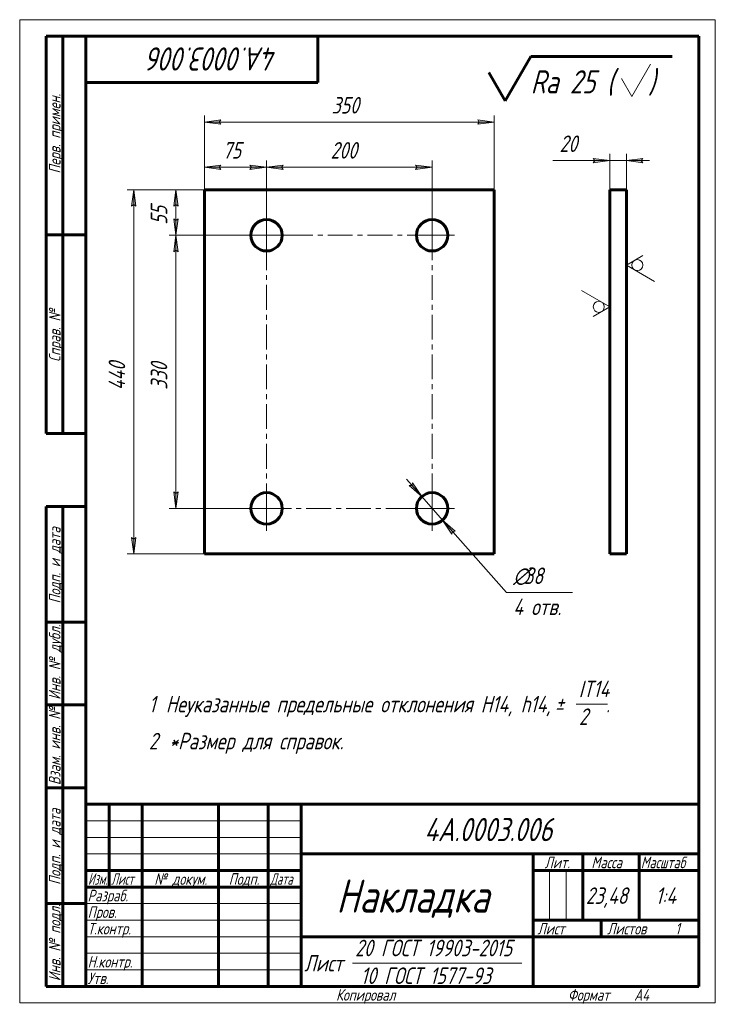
# Model space of a CAD drawing. Header units: millimetres. Extents: x 0 to 210, y 0 to 297.
import ezdxf

# ---------------------------------------------------------------- set-up
doc = ezdxf.new("R2010")
doc.units = ezdxf.units.MM
for name, pattern in [('K5LT_AXLED', [12, 7.5, -1.5, 1.5, -1.5]), ('K5LT_BASIC', [0]), ('K5LT_THIN', [0])]:
    doc.linetypes.add(name, pattern=pattern)
doc.layers.add('Системный слой', color=7, linetype='Continuous')
doc.layers.add('Системный слой (1)', color=7, linetype='Continuous', true_color=0x6c6c6c)
doc.styles.add('KDIMTEXTSTYLE', font='GOST_AU.SHX', dxfattribs={"width": 0.96, "oblique": 15, "height": 5})
doc.styles.add('KTEXTSTYLE', font='GOST_AU.SHX', dxfattribs={"width": 0.96, "height": 5})
doc.dimstyles.new('KDIMSTYLE (0.25)', dxfattribs={"dimtxt": 5, "dimasz": 1, "dimexe": 2, "dimexo": 0, "dimgap": 1, "dimtad": 1, "dimlfac": 4, "dimtxsty": 'KDIMTEXTSTYLE', "dimsah": 1, "dimcen": 0, "dimdle": 1, "dimadec": 0, "dimazin": 0, "dimtfac": 0.667, "dimtmove": 0, "dimatfit": 3, "dimfxl": 1, "dimtvp": 1, "dimtolj": 1, "dimtzin": 0, "dimarcsym": 0})

# ---------------------------------------------------------------- blocks, each defined once
blk = doc.blocks.new('D0')
at = {"layer": 'Системный слой (1)'}
for points in [[(121.37, 152.94), (118.55, 157.13), (118.39, 156.32), (117.57, 156.26)], [(131.46, 142.51), (127.66, 145.82), (130.48, 141.64), (130.64, 142.45)]]:
    blk.add_hatch(color=7, dxfattribs=at).paths.add_polyline_path(points)
at = {"layer": 'Системный слой (1)', "color": 7, "linetype": 'K5LT_THIN', "lineweight": 18}
for p, q in [((121.37, 152.94), (116.73, 158.19)), ((118.39, 156.32), (117.57, 156.26)), ((117.57, 156.26), (121.37, 152.94)), ((118.55, 157.13), (118.39, 156.32)), ((121.37, 152.94), (118.55, 157.13)), ((121.37, 152.94), (127.66, 145.82)), ((127.66, 145.82), (130.48, 141.64)), ((131.46, 142.51), (127.66, 145.82)), ((127.66, 145.82), (132.29, 140.58)), ((127.66, 145.82), (147, 123.93)), ((130.48, 141.64), (130.64, 142.45)), ((130.64, 142.45), (131.46, 142.51))]:
    blk.add_line(p, q, dxfattribs=at)
blk.add_wipeout([(149, 115.55), (149, 132.32), (164.24, 132.32), (164.24, 115.55)]).dxf.layer = 'Системный слой (1)'
blk.add_line((147, 123.93), (166.87, 123.93), dxfattribs=at)
at = {"layer": 'Системный слой (1)', "color": 7, "char_height": 5, "attachment_point": 1, "style": 'KTEXTSTYLE'}
for s, insert in [('\\H5.0;\\W1.000;\\Q15;\\Q15;\\W0.965;∅', (149, 131.52)), ('\\H5.0;\\W1.000;\\Q15;\\Q15;\\W0.965;38', (152.31, 131.52)), ('\\H5.0;\\W1.000;\\Q15;\\Q15;\\W0.965;4 отв.', (149, 122.14))]:
    blk.add_mtext(s, dxfattribs=dict(at, insert=insert))
blk = doc.blocks.new('KDIMARROW_01')
at = {"layer": 'Системный слой'}
blk.add_hatch(color=0, dxfattribs=at).paths.add_polyline_path([(0, 0), (-5, 0.66), (-4.5, 0), (-5, -0.66)])
at = {"layer": 'Системный слой', "color": 0, "linetype": 'K5LT_THIN', "lineweight": 18}
for p, q in [((-4.5, 0), (-5, 0.66)), ((-5, 0.66), (0, 0)), ((0, 0), (-5, -0.66)), ((-5, -0.66), (-4.5, 0)), ((0, 0), (-1, 0))]:
    blk.add_line(p, q, dxfattribs=at)
blk = doc.blocks.new('D1')
at = {"layer": 'Системный слой (1)'}
for points in [[(60.26, 266.06), (60.76, 266.72), (55.76, 266.06), (60.76, 265.4)], [(143.26, 266.06), (138.26, 266.72), (138.76, 266.06), (138.26, 265.4)]]:
    blk.add_hatch(color=7, dxfattribs=at).paths.add_polyline_path(points)
at = {"layer": 'Системный слой (1)', "color": 7, "linetype": 'K5LT_THIN', "lineweight": 18}
for p, q in [((55.76, 245.63), (55.76, 268.06)), ((143.26, 245.63), (143.26, 268.06)), ((55.76, 266.06), (60.76, 266.72)), ((60.76, 265.4), (55.76, 266.06)), ((60.76, 266.72), (60.26, 266.06)), ((60.26, 266.06), (60.76, 265.4)), ((138.76, 266.06), (138.26, 266.72)), ((138.26, 266.72), (143.26, 266.06)), ((143.26, 266.06), (138.26, 265.4)), ((138.26, 265.4), (138.76, 266.06))]:
    blk.add_line(p, q, dxfattribs=at)
blk.add_wipeout([(94.17, 267.06), (94.17, 274.44), (104.43, 274.44), (104.43, 267.06)]).dxf.layer = 'Системный слой (1)'
blk.add_line((143.26, 266.06), (55.76, 266.06), dxfattribs=at)
at = {"layer": 'Системный слой (1)', "color": 7, "insert": (94.17, 273.65), "char_height": 5, "attachment_point": 1, "style": 'KTEXTSTYLE'}
blk.add_mtext('\\H5.0;\\W1.000;\\Q15;\\Q15;\\W0.965;350', dxfattribs=at)
blk = doc.blocks.new('D2')
at = {"layer": 'Системный слой (1)'}
for points in [[(79.51, 251.78), (79.01, 252.44), (79.51, 253.1), (74.51, 252.44)], [(119.51, 251.78), (124.51, 252.44), (119.51, 253.1), (120.01, 252.44)]]:
    blk.add_hatch(color=7, dxfattribs=at).paths.add_polyline_path(points)
at = {"layer": 'Системный слой (1)', "color": 7, "linetype": 'K5LT_THIN', "lineweight": 18}
for p, q in [((74.51, 231.88), (74.51, 254.44)), ((74.51, 252.44), (79.51, 253.1)), ((79.51, 253.1), (79.01, 252.44)), ((120.01, 252.44), (119.51, 253.1)), ((119.51, 253.1), (124.51, 252.44)), ((124.51, 231.88), (124.51, 254.44)), ((79.51, 251.78), (74.51, 252.44)), ((79.01, 252.44), (79.51, 251.78)), ((124.51, 252.44), (119.51, 251.78)), ((119.51, 251.78), (120.01, 252.44))]:
    blk.add_line(p, q, dxfattribs=at)
blk.add_wipeout([(93.84, 253.44), (93.84, 260.82), (104.73, 260.82), (104.73, 253.44)]).dxf.layer = 'Системный слой (1)'
blk.add_line((74.51, 252.44), (124.51, 252.44), dxfattribs=at)
at = {"layer": 'Системный слой (1)', "color": 7, "insert": (93.84, 260.03), "char_height": 5, "attachment_point": 1, "style": 'KTEXTSTYLE'}
blk.add_mtext('\\H5.0;\\W1.000;\\Q15;\\Q15;\\W0.965;200', dxfattribs=at)
blk = doc.blocks.new('D3')
at = {"layer": 'Системный слой (1)'}
for points in [[(35.1, 240.63), (34.44, 245.63), (33.78, 240.63), (34.44, 241.13)], [(34.44, 135.63), (35.1, 140.63), (34.44, 140.13), (33.78, 140.63)]]:
    blk.add_hatch(color=7, dxfattribs=at).paths.add_polyline_path(points)
at = {"layer": 'Системный слой (1)', "color": 7, "linetype": 'K5LT_THIN', "lineweight": 18}
for p, q in [((55.76, 245.63), (32.44, 245.63)), ((33.78, 240.63), (34.44, 245.63)), ((34.44, 245.63), (35.1, 240.63)), ((34.44, 241.13), (33.78, 240.63)), ((35.1, 240.63), (34.44, 241.13)), ((34.44, 135.63), (33.78, 140.63)), ((33.78, 140.63), (34.44, 140.13)), ((34.44, 140.13), (35.1, 140.63)), ((35.1, 140.63), (34.44, 135.63)), ((55.76, 135.63), (32.44, 135.63))]:
    blk.add_line(p, q, dxfattribs=at)
blk.add_wipeout([(33.44, 185.09), (26.06, 185.09), (26.06, 195.73), (33.44, 195.73)]).dxf.layer = 'Системный слой (1)'
blk.add_line((34.44, 245.63), (34.44, 135.63), dxfattribs=at)
at = {"layer": 'Системный слой (1)', "color": 7, "insert": (26.85, 185.09), "char_height": 5, "attachment_point": 1, "rotation": 90, "style": 'KTEXTSTYLE'}
blk.add_mtext('\\H5.0;\\W1.000;\\Q15;\\Q15;\\W0.965;440', dxfattribs=at)
blk = doc.blocks.new('D4')
at = {"layer": 'Системный слой (1)'}
for points in [[(47.8, 226.88), (47.14, 231.88), (46.49, 226.88), (47.14, 227.38)], [(47.14, 149.38), (47.8, 154.38), (47.14, 153.88), (46.49, 154.38)]]:
    blk.add_hatch(color=7, dxfattribs=at).paths.add_polyline_path(points)
at = {"layer": 'Системный слой (1)', "color": 7, "linetype": 'K5LT_THIN', "lineweight": 18}
for p, q in [((74.51, 231.88), (45.14, 231.88)), ((46.49, 226.88), (47.14, 231.88)), ((47.14, 231.88), (47.8, 226.88)), ((47.14, 227.38), (46.49, 226.88)), ((47.8, 226.88), (47.14, 227.38)), ((47.14, 149.38), (46.49, 154.38)), ((46.49, 154.38), (47.14, 153.88)), ((47.14, 153.88), (47.8, 154.38)), ((47.8, 154.38), (47.14, 149.38)), ((74.51, 149.38), (45.14, 149.38))]:
    blk.add_line(p, q, dxfattribs=at)
blk.add_wipeout([(46.14, 185.23), (38.76, 185.23), (38.76, 195.61), (46.14, 195.61)]).dxf.layer = 'Системный слой (1)'
blk.add_line((47.14, 231.88), (47.14, 149.38), dxfattribs=at)
at = {"layer": 'Системный слой (1)', "color": 7, "insert": (39.56, 185.23), "char_height": 5, "attachment_point": 1, "rotation": 90, "style": 'KTEXTSTYLE'}
blk.add_mtext('\\H5.0;\\W1.000;\\Q15;\\Q15;\\W0.965;330', dxfattribs=at)
blk = doc.blocks.new('D5')
at = {"layer": 'Системный слой (1)', "color": 7, "linetype": 'K5LT_THIN', "lineweight": 18}
for p, q in [((55.76, 245.63), (45.14, 245.63)), ((74.51, 231.88), (45.14, 231.88))]:
    blk.add_line(p, q, dxfattribs=at)
blk.add_wipeout([(46.14, 235.07), (38.76, 235.07), (38.76, 242.15), (46.14, 242.15)]).dxf.layer = 'Системный слой (1)'
at = {"layer": 'Системный слой (1)'}
for points in [[(47.8, 240.63), (47.14, 245.63), (46.49, 240.63), (47.14, 241.13)], [(47.14, 231.88), (47.8, 236.88), (47.14, 236.38), (46.49, 236.88)]]:
    blk.add_hatch(color=7, dxfattribs=at).paths.add_polyline_path(points)
at = {"layer": 'Системный слой (1)', "color": 7, "linetype": 'K5LT_THIN', "lineweight": 18}
for p, q in [((46.49, 240.63), (47.14, 245.63)), ((47.14, 245.63), (47.8, 240.63)), ((47.14, 245.63), (47.14, 231.88)), ((47.14, 241.13), (46.49, 240.63)), ((47.8, 240.63), (47.14, 241.13)), ((47.14, 231.88), (46.49, 236.88)), ((46.49, 236.88), (47.14, 236.38)), ((47.14, 236.38), (47.8, 236.88)), ((47.8, 236.88), (47.14, 231.88))]:
    blk.add_line(p, q, dxfattribs=at)
at = {"layer": 'Системный слой (1)', "color": 7, "insert": (39.56, 235.07), "char_height": 5, "attachment_point": 1, "rotation": 90, "style": 'KTEXTSTYLE'}
blk.add_mtext('\\H5.0;\\W1.000;\\Q15;\\Q15;\\W0.965;55', dxfattribs=at)
blk = doc.blocks.new('D6')
at = {"layer": 'Системный слой (1)', "color": 7, "linetype": 'K5LT_THIN', "lineweight": 18}
for p, q in [((55.76, 245.63), (55.76, 254.44)), ((74.51, 231.88), (74.51, 254.44))]:
    blk.add_line(p, q, dxfattribs=at)
blk.add_wipeout([(61.25, 253.44), (61.25, 260.82), (68.71, 260.82), (68.71, 253.44)]).dxf.layer = 'Системный слой (1)'
at = {"layer": 'Системный слой (1)'}
for points in [[(60.76, 251.78), (60.26, 252.44), (60.76, 253.1), (55.76, 252.44)], [(69.51, 251.78), (74.51, 252.44), (69.51, 253.1), (70.01, 252.44)]]:
    blk.add_hatch(color=7, dxfattribs=at).paths.add_polyline_path(points)
at = {"layer": 'Системный слой (1)', "color": 7, "linetype": 'K5LT_THIN', "lineweight": 18}
for p, q in [((55.76, 252.44), (60.76, 253.1)), ((60.76, 253.1), (60.26, 252.44)), ((70.01, 252.44), (69.51, 253.1)), ((69.51, 253.1), (74.51, 252.44)), ((60.76, 251.78), (55.76, 252.44)), ((55.76, 252.44), (74.51, 252.44)), ((60.26, 252.44), (60.76, 251.78)), ((74.51, 252.44), (69.51, 251.78)), ((69.51, 251.78), (70.01, 252.44))]:
    blk.add_line(p, q, dxfattribs=at)
at = {"layer": 'Системный слой (1)', "color": 7, "insert": (61.25, 260.03), "char_height": 5, "attachment_point": 1, "style": 'KTEXTSTYLE'}
blk.add_mtext('\\H5.0;\\W1.000;\\Q15;\\Q15;\\W0.965;75', dxfattribs=at)
blk = doc.blocks.new('U0')
at = {"layer": 'Системный слой (1)', "color": 30, "linetype": 'K5LT_AXLED', "lineweight": 18, "true_color": 0xff8000}
for q in [(74.51, 233.88), (67.76, 149.38), (129.61, 149.38), (74.51, 142.63)]:
    blk.add_line((74.51, 149.38), q, dxfattribs=at)
blk = doc.blocks.new('U1')
at = {"layer": 'Системный слой (1)', "color": 30, "linetype": 'K5LT_AXLED', "lineweight": 18, "true_color": 0xff8000}
for q in [(74.51, 238.63), (67.76, 231.88), (81.26, 231.88), (74.51, 225.13)]:
    blk.add_line((74.51, 231.88), q, dxfattribs=at)
blk = doc.blocks.new('U2')
at = {"layer": 'Системный слой (1)', "color": 30, "linetype": 'K5LT_AXLED', "lineweight": 18, "true_color": 0xff8000}
for q in [(124.51, 156.13), (117.76, 149.38), (131.26, 149.38), (124.51, 142.63)]:
    blk.add_line((124.51, 149.38), q, dxfattribs=at)
blk = doc.blocks.new('U3')
at = {"layer": 'Системный слой (1)', "color": 30, "linetype": 'K5LT_AXLED', "lineweight": 18, "true_color": 0xff8000}
for q in [(124.51, 238.63), (72.51, 231.88), (131.26, 231.88), (124.51, 147.38)]:
    blk.add_line((124.51, 231.88), q, dxfattribs=at)
blk = doc.blocks.new('D7')
at = {"layer": 'Системный слой (1)'}
for points in [[(178.15, 254.44), (173.15, 255.1), (173.65, 254.44), (173.15, 253.78)], [(187.65, 254.44), (188.15, 255.1), (183.15, 254.44), (188.15, 253.78)]]:
    blk.add_hatch(color=7, dxfattribs=at).paths.add_polyline_path(points)
at = {"layer": 'Системный слой (1)', "color": 7, "linetype": 'K5LT_THIN', "lineweight": 18}
for p, q in [((178.15, 245.63), (178.15, 256.44)), ((183.15, 245.63), (183.15, 256.44)), ((178.15, 254.44), (173.15, 255.1)), ((173.15, 255.1), (173.65, 254.44)), ((173.65, 254.44), (173.15, 253.78)), ((173.15, 253.78), (178.15, 254.44)), ((178.15, 254.44), (173.15, 254.44)), ((183.15, 254.44), (178.15, 254.44)), ((188.15, 255.1), (183.15, 254.44)), ((183.15, 254.44), (188.15, 253.78)), ((183.15, 254.44), (190.15, 254.44)), ((187.65, 254.44), (188.15, 255.1)), ((188.15, 253.78), (187.65, 254.44))]:
    blk.add_line(p, q, dxfattribs=at)
blk.add_wipeout([(162.98, 255.44), (162.98, 262.82), (170.82, 262.82), (170.82, 255.44)]).dxf.layer = 'Системный слой (1)'
for p, q in [((173.15, 254.44), (160.98, 254.44)), ((178.15, 254.44), (171.15, 254.44))]:
    blk.add_line(p, q, dxfattribs=at)
at = {"layer": 'Системный слой (1)', "color": 7, "insert": (162.98, 262.03), "char_height": 5, "attachment_point": 1, "style": 'KTEXTSTYLE'}
blk.add_mtext('\\H5.0;\\W1.000;\\Q15;\\Q15;\\W0.965;20', dxfattribs=at)
blk = doc.blocks.new('U4')
at = {"layer": 'Системный слой (1)', "color": 7, "linetype": 'K5LT_THIN', "lineweight": 18}
for p, q in [((178.15, 210.27), (169.65, 215.18)), ((173.15, 207.38), (178.15, 210.27))]:
    blk.add_line(p, q, dxfattribs=at)
blk.add_arc((174.82, 210.27), 1.67, 0, 360, dxfattribs=at)
blk = doc.blocks.new('U5')
at = {"layer": 'Системный слой (1)', "color": 7, "linetype": 'K5LT_THIN', "lineweight": 18}
for p, q in [((188.15, 225.75), (183.15, 222.86)), ((183.15, 222.86), (191.65, 217.95))]:
    blk.add_line(p, q, dxfattribs=at)
blk.add_arc((186.48, 222.86), 1.67, 0, 360, dxfattribs=at)
blk = doc.blocks.new('U6')
at = {"color": 7, "linetype": 'K5LT_THIN', "lineweight": 18}
for p, q in [((0, 0), (0, 297)), ((0, 297), (210, 297)), ((210, 297), (210, 0)), ((20, 55), (85, 55)), ((20, 50), (85, 50)), ((20, 45), (85, 45)), ((159.96, 25), (159.96, 40)), ((164.98, 25), (164.98, 40)), ((20, 30), (85, 30)), ((20, 25), (85, 25)), ((20, 20), (85, 20)), ((20, 15), (85, 15)), ((100.5, 12), (151.56, 12)), ((20, 10), (85, 10)), ((210, 0), (0, 0))]:
    blk.add_line(p, q, dxfattribs=at)
at = {"color": 150, "linetype": 'K5LT_BASIC', "lineweight": 60, "true_color": 0x0080ff}
for p, q in [((8, 172), (8, 292)), ((20, 292), (8, 292)), ((13, 172), (13, 292)), ((20, 5), (20, 292)), ((20, 292), (205, 292)), ((90, 292), (90, 278)), ((205, 292), (205, 5)), ((90, 278), (20, 278)), ((20, 232), (8, 232)), ((20, 172), (8, 172)), ((8, 5), (8, 150)), ((20, 150), (8, 150)), ((13, 5), (13, 150)), ((20, 115), (8, 115)), ((20, 90), (8, 90)), ((20, 65), (8, 65)), ((20, 60), (205, 60)), ((20, 5), (20, 60)), ((27, 35), (27, 60)), ((37, 5), (37, 60)), ((60, 5), (60, 60)), ((75, 5), (75, 60)), ((85, 5), (85, 60)), ((85, 45), (205, 45)), ((155, 5), (155, 45)), ((170, 25), (170, 45)), ((187, 25), (187, 45)), ((20, 40), (85, 40)), ((155, 40), (170, 40)), ((170, 40), (205, 40)), ((20, 35), (85, 35)), ((20, 30), (8, 30)), ((155, 25), (205, 25)), ((175.57, 20), (175.57, 25)), ((85, 20), (155, 20)), ((155, 20), (205, 20)), ((20, 5), (8, 5)), ((205, 5), (20, 5))]:
    blk.add_line(p, q, dxfattribs=at)
at = {"color": 7, "attachment_point": 1, "style": 'KTEXTSTYLE'}
for s, insert, char_height, rotation in [('\\H5.0;\\W1.000;\\Q15;\\Q15;\\W0.965;\\H7.00;4А.0003.006', (77.85, 281.64), 7, 180), ('\\H5.0;\\W1.000;\\Q15;\\Q15;\\W0.965;\\H3.50;Перв. примен.', (8.82, 250.52), 3.5, 90), ('\\H5.0;\\W1.000;\\Q15;\\Q15;\\W0.965;\\H3.50;Справ. №', (8.82, 193.63), 3.5, 90), ('\\H5.0;\\W1.000;\\Q15;\\Q15;\\W0.965;\\H3.50;Подп. и дата', (8.82, 120.66), 3.5, 90), ('\\H5.0;\\W1.000;\\Q15;\\Q15;\\W0.965;\\H3.50;Инв. № дубл.', (8.82, 91.57), 3.5, 90), ('\\H5.0;\\W1.000;\\Q15;\\Q15;\\W0.965;\\H3.50;Взам. инв. №', (8.82, 65.8), 3.5, 90), ('\\H5.0;\\W1.000;\\Q15;\\Q15;\\W0.965;\\H3.50;Подп. и дата', (8.82, 35.66), 3.5, 90), ('\\H5.0;\\W1.000;\\Q15;\\Q15;\\W0.965;\\H3.50;Инв. № подл.', (8.82, 6.57), 3.5, 90)]:
    blk.add_mtext(s, dxfattribs=dict(at, insert=insert, char_height=char_height, rotation=rotation))
for s, insert, char_height in [('\\H5.0;\\W1.000;\\Q15;\\Q15;\\W0.965;\\H7.00;4А.0003.006', (122.15, 55.86), 7), ('\\H5.0;\\W1.000;\\Q15;\\Q15;\\W0.965;\\H3.50;Лит.', (158.47, 44.18), 3.5), ('\\H5.0;\\W1.000;\\Q15;\\Q15;\\W0.965;\\H3.50;Масса', (172.58, 44.18), 3.5), ('\\H5.0;\\W1.000;\\Q15;\\Q15;\\W0.930;\\H3.50;Масштаб', (187.52, 44.18), 3.5), ('\\H5.0;\\W1.000;\\Q15;\\Q15;\\W0.784;\\H3.50;Изм.', (20.62, 39.18), 3.5), ('\\H5.0;\\W1.000;\\Q15;\\Q15;\\W0.799;\\H3.50;Лист', (27.61, 39.18), 3.5), ('\\H5.0;\\W1.000;\\Q15;\\Q15;\\W0.965;\\H3.50;№ докум.', (40.63, 39.18), 3.5), ('\\H5.0;\\W1.000;\\Q15;\\Q15;\\W0.965;\\H3.50;Подп.', (63.1, 39.18), 3.5), ('\\H5.0;\\W1.000;\\Q15;\\Q15;\\W0.799;\\H3.50;Дата', (75.61, 39.18), 3.5), ('\\H5.0;\\W1.000;\\Q15;\\Q15;\\W0.965;\\H10.00;Накладка', (95.56, 37.29), 10), ('\\H5.0;\\W1.000;\\Q15;\\Q15;\\W0.965;\\H3.50;Разраб.', (20.5, 34.18), 3.5), ('\\H5.0;\\W1.000;\\Q15;\\Q15;\\W0.965;23,48', (170.91, 34.9), 5), ('\\H5.0;\\W1.000;\\Q15;\\Q15;\\W0.965;{\\c16711680;1:4}', (191.98, 34.9), 5), ('\\H5.0;\\W1.000;\\Q15;\\Q15;\\W0.965;\\H3.50;Пров.', (20.5, 29.18), 3.5), ('\\H5.0;\\W1.000;\\Q15;\\Q15;\\W0.965;\\H3.50;Т.контр.', (20.5, 24.18), 3.5), ('\\H5.0;\\W1.000;\\Q15;\\Q15;\\W0.965;\\H3.50;Лист', (156.32, 24.18), 3.5), ('\\H5.0;\\W1.000;\\Q15;\\Q15;\\W0.965;\\H3.50;Листов', (177.36, 24.18), 3.5), ('\\H5.0;\\W1.000;\\Q15;\\Q15;\\W0.965;\\H3.50;1', (197.91, 24.18), 3.5), ('\\H5.0;\\W1.000;\\Q15;\\Q15;\\W0.965;20 ГОСТ 19903-2015', (101.26, 19.09), 5), ('\\H5.0;\\W1.000;\\Q15;\\Q15;\\W0.965;\\H3.50;Н.контр.', (20.5, 14.18), 3.5), ('\\H5.0;\\W1.000;\\Q15;\\Q15;\\W0.965;Лист', (85.86, 14.5), 5), ('\\H5.0;\\W1.000;\\Q15;\\Q15;\\W0.965;\\H3.50;Утв.', (20.5, 9.18), 3.5), ('\\H5.0;\\W1.000;\\Q15;\\Q15;\\W0.965;10 ГОСТ 1577-93', (102.97, 10.71), 5), ('\\H5.0;\\W1.000;\\Q15;\\Q15;\\W0.965;\\H3.50;Копировал', (95.5, 4.18), 3.5), ('\\H5.0;\\W1.000;\\Q15;\\Q15;\\W0.965;\\H3.50;Формат', (165.5, 4.18), 3.5), ('\\H5.0;\\W1.000;\\Q15;\\Q15;\\W0.965;\\H3.50;A4', (185.5, 4.18), 3.5)]:
    blk.add_mtext(s, dxfattribs=dict(at, insert=insert, char_height=char_height))
blk = doc.blocks.new('U7')
at = {"color": 7, "linetype": 'K5LT_THIN', "lineweight": 18}
blk.add_line((168.03, 90.26), (177.42, 90.26), dxfattribs=at)
at = {"color": 7, "char_height": 5, "attachment_point": 1, "style": 'KTEXTSTYLE'}
for s, insert in [('\\H5.0;\\W1.000;\\Q15;\\Q15;\\W0.965;IT14', (168.79, 97.35)), ('\\H5.0;\\W1.000;\\Q15;\\Q15;\\W0.965;1', (39, 92.76)), ('\\H5.0;\\W1.000;\\Q15;\\Q15;\\W0.965;Неуказанные предельные отклонения H14, h14, ', (44.12, 92.76)), ('\\H5.0;\\W1.000;\\Q15;\\Q15;\\W0.965;±', (161.59, 92.76)), ('\\H5.0;\\W1.000;\\Q15;\\Q15;\\W0.965; ', (164.5, 92.76)), ('\\H5.0;\\W1.000;\\Q15;\\Q15;\\W0.965;2', (168.85, 88.97)), ('\\H5.0;\\W1.000;\\Q15;\\Q15;\\W0.965;.', (177.01, 92.76)), ('\\H5.0;\\W1.000;\\Q15;\\Q15;\\W0.965;2', (39, 81.59)), ('\\H5.0;\\W1.000;\\Q15;\\Q15;\\W0.965;*Размер для справок.', (45.17, 81.59))]:
    blk.add_mtext(s, dxfattribs=dict(at, insert=insert))
blk = doc.blocks.new('U8')
at = {"color": 150, "linetype": 'K5LT_BASIC', "lineweight": 60, "true_color": 0x0080ff}
for p, q in [((146.55, 272.51), (154.28, 285.91)), ((154.28, 285.91), (197, 285.91)), ((141.64, 281.01), (146.55, 272.51))]:
    blk.add_line(p, q, dxfattribs=at)
at = {"color": 7, "linetype": 'K5LT_THIN', "lineweight": 18}
for p, q in [((184.77, 273.77), (190.45, 283.57)), ((181.67, 279.21), (184.77, 273.77))]:
    blk.add_line(p, q, dxfattribs=at)
at = {"color": 7, "char_height": 7, "attachment_point": 1, "style": 'KTEXTSTYLE'}
for s, insert in [('\\H5.0;\\W1.000;\\Q15;\\Q15;\\W0.965;\\H7.00;Ra 25 (', (154.28, 281.73)), ('\\H5.0;\\W1.000;\\Q15;\\Q15;\\W0.965;\\H7.00;)', (189.75, 281.73))]:
    blk.add_mtext(s, dxfattribs=dict(at, insert=insert))

msp = doc.modelspace()

# ---------------------------------------------------------------- linework, layer by layer
at = {"layer": 'Системный слой (1)', "color": 150, "linetype": 'K5LT_BASIC', "lineweight": 60, "true_color": 0x0080ff}
for p, q in [((55.7643, 245.6341), (55.7643, 135.6341)), ((143.2643, 245.6341), (55.7643, 245.6341)), ((143.2643, 135.6341), (143.2643, 245.6341)), ((178.1495, 245.6341), (178.1495, 135.6341)), ((183.1495, 245.6341), (178.1495, 245.6341)), ((183.1495, 245.6341), (183.1495, 135.6341)), ((55.7643, 135.6341), (143.2643, 135.6341)), ((183.1495, 135.6341), (178.1495, 135.6341))]:
    msp.add_line(p, q, dxfattribs=at)

# ---------------------------------------------------------------- block references
msp.add_blockref('U7', (0, 0))
at = {"layer": 'Системный слой (1)'}
for name in ['U5', 'U4']:
    msp.add_blockref(name, (0, 0), dxfattribs=at)

# ---------------------------------------------------------------- next in the draw order: dimensions: what is measured, and where the dimension line sits
at = {"layer": 'Системный слой (1)', "color": 7}
for base, p1, p2, override, picture, middle in [((143.2643, 266.0588), (55.7643, 245.6341), (143.2643, 245.6341), {"dimexo": 0, "dimpost": '\\H5.0;\\W0.965;\\Q15;<>', "dimblk1": 'KDIMARROW_01', "dimblk2": 'KDIMARROW_01', "dimse1": 0, "dimse2": 0, "dimclrt": 7, "dimtol": 1, "dimtp": 0, "dimtm": 0, "dimtdec": 5, "dimtolj": 1}, 'D1', (99.5143, 266.0588)), ((183.1495, 254.4375), (178.1495, 245.6341), (183.1495, 245.6341), {"dimexo": 0, "dimtoh": 1, "dimpost": '\\H5.0;\\W0.965;\\Q15;<>', "dimblk1": 'KDIMARROW_01', "dimblk2": 'KDIMARROW_01', "dimse1": 0, "dimse2": 0, "dimclrt": 7, "dimtol": 1, "dimtp": 0, "dimtm": 0, "dimtdec": 5, "dimtmove": 1, "dimtolj": 1}, 'D7', (167.0645, 254.4375))]:
    dim = msp.add_linear_dim(base=base, p1=p1, p2=p2, angle=180, dimstyle='KDIMSTYLE (0.25)', override=override, dxfattribs=at)
    dim.commit()
    dim.dimension.update_dxf_attribs({"geometry": picture, "text_midpoint": middle, "dimtype": 160})
dim = msp.add_diameter_dim_2p(p1=(111.9348, 163.6233), p2=(137.0939, 135.1449), dimstyle='KDIMSTYLE (0.25)', override={"dimtih": 1, "dimtoh": 1, "dimpost": '\\H5.0;\\W0.965;\\Q15;<>\\X\\H5.0;\\W0.965;\\Q15;\\Q15;4 отв.', "dimblk1": 'KDIMARROW_01', "dimblk2": 'KDIMARROW_01', "dimclrt": 7, "dimtol": 1, "dimtp": 0, "dimtm": 0, "dimtdec": 5, "dimtmove": 1, "dimatfit": 2, "dimtolj": 1}, dxfattribs=at)
dim.commit()
dim.dimension.update_dxf_attribs({"geometry": 'D0', "text_midpoint": (148.9978, 123.9343)})

# ---------------------------------------------------------------- next in the draw order: linework, layer by layer
at = {"layer": 'Системный слой (1)', "color": 150, "linetype": 'K5LT_BASIC', "lineweight": 60, "true_color": 0x0080ff}
msp.add_circle((124.5143, 149.3841), 4.75, dxfattribs=at)

# ---------------------------------------------------------------- next in the draw order: block references
msp.add_blockref('U8', (0, 0))
at = {"layer": 'Системный слой (1)'}
msp.add_blockref('U2', (0, 0), dxfattribs=at)

# ---------------------------------------------------------------- next in the draw order: dimensions: what is measured, and where the dimension line sits
at = {"layer": 'Системный слой (1)', "color": 7}
dim = msp.add_linear_dim(base=(74.5143, 252.4375), p1=(124.5143, 231.8841), p2=(74.5143, 231.8841), dimstyle='KDIMSTYLE (0.25)', override={"dimexo": 0, "dimpost": '\\H5.0;\\W0.965;\\Q15;<>', "dimblk1": 'KDIMARROW_01', "dimblk2": 'KDIMARROW_01', "dimse1": 0, "dimse2": 0, "dimclrt": 7, "dimtol": 1, "dimtp": 0, "dimtm": 0, "dimtdec": 5, "dimtolj": 1}, dxfattribs=at)
dim.commit()
dim.dimension.update_dxf_attribs({"geometry": 'D2', "text_midpoint": (99.5143, 252.4375), "dimtype": 160})
dim = msp.add_linear_dim(base=(34.4395, 245.6341), p1=(55.7643, 135.6341), p2=(55.7643, 245.6341), angle=270, dimstyle='KDIMSTYLE (0.25)', override={"dimexo": 0, "dimpost": '\\H5.0;\\W0.965;\\Q15;<>', "dimblk1": 'KDIMARROW_01', "dimblk2": 'KDIMARROW_01', "dimse1": 0, "dimse2": 0, "dimclrt": 7, "dimtol": 1, "dimtp": 0, "dimtm": 0, "dimtdec": 5, "dimtolj": 1}, dxfattribs=at)
dim.commit()
dim.dimension.update_dxf_attribs({"geometry": 'D3', "text_midpoint": (34.4395, 190.6341), "dimtype": 160})

# ---------------------------------------------------------------- next in the draw order: linework, layer by layer
at = {"layer": 'Системный слой (1)', "color": 150, "linetype": 'K5LT_BASIC', "lineweight": 60, "true_color": 0x0080ff}
msp.add_circle((124.5143, 231.8841), 4.75, dxfattribs=at)

# ---------------------------------------------------------------- next in the draw order: dimensions: what is measured, and where the dimension line sits
at = {"layer": 'Системный слой (1)', "color": 7}
dim = msp.add_linear_dim(base=(47.1433, 231.8841), p1=(74.5143, 149.3841), p2=(74.5143, 231.8841), angle=90, dimstyle='KDIMSTYLE (0.25)', override={"dimexo": 0, "dimpost": '\\H5.0;\\W0.965;\\Q15;<>', "dimblk1": 'KDIMARROW_01', "dimblk2": 'KDIMARROW_01', "dimse1": 0, "dimse2": 0, "dimclrt": 7, "dimtol": 1, "dimtp": 0, "dimtm": 0, "dimtdec": 5, "dimtolj": 1}, dxfattribs=at)
dim.commit()
dim.dimension.update_dxf_attribs({"geometry": 'D4', "text_midpoint": (47.1433, 190.6341), "dimtype": 160})

# ---------------------------------------------------------------- next in the draw order: linework, layer by layer
at = {"layer": 'Системный слой (1)', "color": 150, "linetype": 'K5LT_BASIC', "lineweight": 60, "true_color": 0x0080ff}
msp.add_circle((74.5143, 149.3841), 4.75, dxfattribs=at)

# ---------------------------------------------------------------- next in the draw order: dimensions: what is measured, and where the dimension line sits
at = {"layer": 'Системный слой (1)', "color": 7}
dim = msp.add_linear_dim(base=(47.1433, 245.6341), p1=(74.5143, 231.8841), p2=(55.7643, 245.6341), angle=90, dimstyle='KDIMSTYLE (0.25)', override={"dimexo": 0, "dimpost": '\\H5.0;\\W0.965;\\Q15;<>', "dimblk1": 'KDIMARROW_01', "dimblk2": 'KDIMARROW_01', "dimse1": 0, "dimse2": 0, "dimclrt": 7, "dimtol": 1, "dimtp": 0, "dimtm": 0, "dimtdec": 5, "dimtolj": 1}, dxfattribs=at)
dim.commit()
dim.dimension.update_dxf_attribs({"geometry": 'D5', "text_midpoint": (47.1433, 238.7591), "dimtype": 160})

# ---------------------------------------------------------------- next in the draw order: dimensions: what is measured, and where the dimension line sits
dim = msp.add_linear_dim(base=(55.7643, 252.4375), p1=(74.5143, 231.8841), p2=(55.7643, 245.6341), dimstyle='KDIMSTYLE (0.25)', override={"dimexo": 0, "dimpost": '\\H5.0;\\W0.965;\\Q15;<>', "dimblk1": 'KDIMARROW_01', "dimblk2": 'KDIMARROW_01', "dimse1": 0, "dimse2": 0, "dimclrt": 7, "dimtol": 1, "dimtp": 0, "dimtm": 0, "dimtdec": 5, "dimtolj": 1}, dxfattribs=at)
dim.commit()
dim.dimension.update_dxf_attribs({"geometry": 'D6', "text_midpoint": (65.1393, 252.4375), "dimtype": 160})

# ---------------------------------------------------------------- next in the draw order: linework, layer by layer
at = {"layer": 'Системный слой (1)', "color": 150, "linetype": 'K5LT_BASIC', "lineweight": 60, "true_color": 0x0080ff}
msp.add_circle((74.5143, 231.8841), 4.75, dxfattribs=at)

# ---------------------------------------------------------------- next in the draw order: block references
msp.add_blockref('U6', (0, 0))
at = {"layer": 'Системный слой (1)'}
for name in ['U1', 'U3', 'U0']:
    msp.add_blockref(name, (0, 0), dxfattribs=at)

doc.saveas('drawing.dxf')
